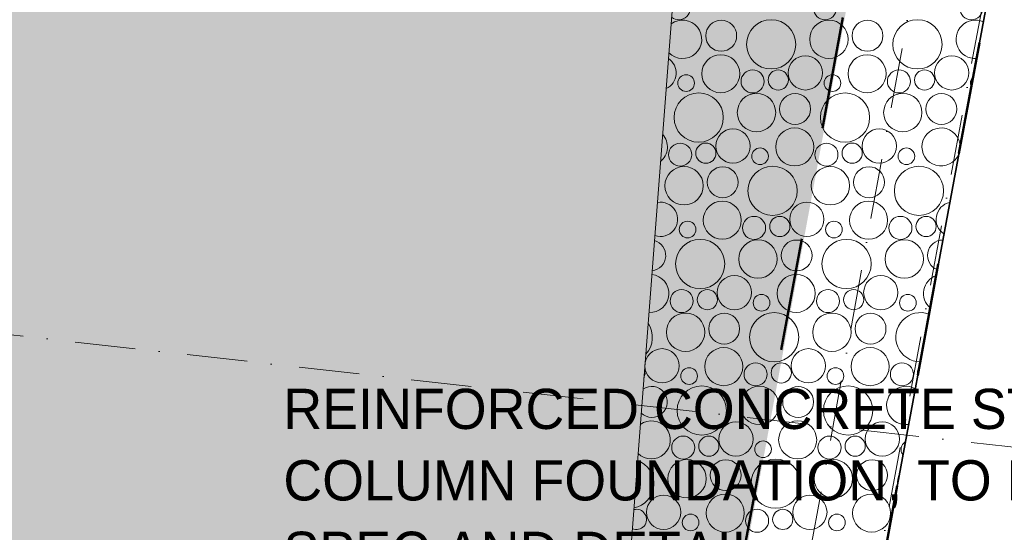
# Model space of a CAD drawing. Header units: millimetres. Extents: x -738537 to 1850049, y -250217 to 604013.
# Tile 66 of 204: x -591754 to -589307, y 82626 to 83900. Entities that reach past the tile are written whole.
import ezdxf

# ---------------------------------------------------------------- set-up
doc = ezdxf.new("R2010")
doc.units = ezdxf.units.MM
doc.header["$MEASUREMENT"] = 0
doc.set_wipeout_variables(frame=1)
for name, pattern in [('Dashed', [280, 140, -140]), ('Dot & Dashed', [280, 150, -60, 0, -70]), ('Wipeout_Contour', [1000, 0, -1000])]:
    doc.linetypes.add(name, pattern=pattern)
for name, color, linetype, lineweight in [('0_Pen_No__170', 9, 'Continuous', 0), ('A_ROOF SHEET_Pen_No__5', 4, 'Continuous', 5), ('A_SURVEY_Pen_No__6', 7, 'Continuous', 5), ('A_WALL LOAD_Pen_No__1', 214, 'Continuous', 35), ('C-GRID _Pen_No__5', 4, 'Continuous', 5)]:
    doc.layers.add(name, color=color, linetype=linetype, lineweight=lineweight)
doc.layers.add('0_Pen_No__171', color=7, linetype='Continuous', lineweight=0, true_color=0xdadada)
doc.layers.add('0_Pen_No__28', color=7, linetype='Continuous', lineweight=50, true_color=0xff9390)
doc.styles.add('GENERATED_STYLE_1', font='GOTHIC.TTF')

# ---------------------------------------------------------------- blocks, each defined once
blk = doc.blocks.new('*X3')
at = {"layer": '0_Pen_No__170', "color": 9, "linetype": 'Continuous', "lineweight": 0}
for centre, radius in [((-589752.8, 83928.8), 28.6), ((-589389.1, 83928.8), 28.6), ((-590010.8, 83860.3), 38.4), ((-589886.7, 83839), 61.2), ((-589743.1, 83851.5), 47.7), ((-589647.1, 83860.3), 38.4), ((-589523, 83839), 61.2), ((-590011.8, 83766), 47.3), ((-589801.6, 83768.1), 42.6), ((-589648.1, 83766), 47.3), ((-589437.9, 83768.1), 42.6), ((-589932.8, 83746.8), 28.6), ((-589868.9, 83750.4), 25.1), ((-589569.1, 83746.8), 28.6), ((-589505.2, 83750.4), 25.1), ((-590097.9, 83742.7), 20.7), ((-589734.2, 83742.7), 20.7), ((-590066.7, 83657), 61.2), ((-589923.1, 83669.5), 47.7), ((-589827.1, 83678.3), 38.4), ((-589703, 83657), 61.2), ((-589559.4, 83669.5), 47.7), ((-589463.4, 83678.3), 38.4), ((-589981.6, 83586.1), 42.6), ((-589828.1, 83584), 47.3), ((-589617.9, 83586.1), 42.6), ((-590112.8, 83564.8), 28.6), ((-590048.9, 83568.4), 25.1), ((-589914.2, 83560.7), 20.7), ((-589749.1, 83564.8), 28.6), ((-589685.2, 83568.4), 25.1), ((-589550.5, 83560.7), 20.7), ((-590103.1, 83487.5), 47.7), ((-590007.1, 83496.3), 38.4), ((-589883, 83475), 61.2), ((-589739.4, 83487.5), 47.7), ((-589643.4, 83496.3), 38.4), ((-589519.2, 83475), 61.2), ((-590008.1, 83402), 47.3), ((-589797.9, 83404.1), 42.6), ((-589644.4, 83402), 47.3), ((-589929.1, 83382.9), 28.6), ((-589865.2, 83386.4), 25.1), ((-589565.3, 83382.9), 28.6), ((-589501.5, 83386.4), 25.1), ((-590094.2, 83378.7), 20.7), ((-589730.5, 83378.7), 20.7), ((-590063, 83293.1), 61.2), ((-589919.4, 83305.5), 47.7), ((-589823.4, 83314.3), 38.4), ((-589699.2, 83293.1), 61.2), ((-589555.7, 83305.5), 47.7), ((-589977.9, 83222.1), 42.6), ((-589824.4, 83220), 47.3), ((-589614.1, 83222.1), 42.6), ((-590109.1, 83200.9), 28.6), ((-590045.2, 83204.4), 25.1), ((-589910.5, 83196.7), 20.7), ((-589745.3, 83200.9), 28.6), ((-589681.5, 83204.4), 25.1), ((-589546.8, 83196.7), 20.7), ((-590099.4, 83123.5), 47.7), ((-590003.4, 83132.3), 38.4), ((-589879.2, 83111.1), 61.2), ((-589735.7, 83123.5), 47.7), ((-589639.6, 83132.3), 38.4), ((-590157.9, 83040.1), 42.6), ((-590004.4, 83038), 47.3), ((-589794.1, 83040.1), 42.6), ((-589640.7, 83038), 47.3), ((-589925.3, 83018.9), 28.6), ((-589861.5, 83022.4), 25.1), ((-589561.6, 83018.9), 28.6), ((-590090.5, 83014.7), 20.7), ((-589726.8, 83014.7), 20.7), ((-590059.2, 82929.1), 61.2), ((-589915.7, 82941.5), 47.7), ((-589819.6, 82950.3), 38.4), ((-589695.5, 82929.1), 61.2), ((-589974.1, 82858.1), 42.6), ((-589820.7, 82856), 47.3), ((-589610.4, 82858.1), 42.6), ((-590105.3, 82836.9), 28.6), ((-590041.5, 82840.4), 25.1), ((-589906.8, 82832.7), 20.7), ((-589741.6, 82836.9), 28.6), ((-589677.8, 82840.4), 25.1), ((-590095.7, 82759.5), 47.7), ((-589999.6, 82768.3), 38.4), ((-589875.5, 82747.1), 61.2), ((-589732, 82759.5), 47.7), ((-589635.9, 82768.3), 38.4), ((-590154.1, 82676.1), 42.6), ((-590000.7, 82674), 47.3), ((-589790.4, 82676.1), 42.6), ((-589637, 82674), 47.3), ((-589921.6, 82654.9), 28.6), ((-589857.8, 82658.4), 25.1), ((-590086.8, 82650.7), 20.7), ((-589723.1, 82650.7), 20.7)]:
    blk.add_circle(centre, radius, dxfattribs=at)
for centre, radius, start, end in [((-590116.5, 83928.8), 28.6, 232.0745, 119.1303), ((-590106.8, 83851.5), 47.7, 224.5115, 126.6932), ((-589379.4, 83851.5), 47.7, 65.2304, 273.7443), ((-590165.3, 83768.1), 42.6, 294.4671, 56.7376), ((-589370.5, 83742.7), 20.7, 134.1349, 204.8397), ((-589464.4, 83584), 47.3, 0.1408, 338.8338), ((-590191.8, 83584), 47.3, 309.6053, 41.5994), ((-590161.6, 83404.1), 42.6, 250.5297, 100.6751), ((-589434.1, 83404.1), 42.6, 101.6326, 237.3421), ((-590187.1, 83314.3), 38.4, 276.845, 74.3597), ((-589459.6, 83314.3), 38.4, 90.533, 248.4417), ((-590188.1, 83220), 47.3, 267.1268, 84.0779), ((-589460.7, 83220), 47.3, 109.3598, 229.6149), ((-589515.5, 83111.1), 61.2, 69.5941, 269.3806), ((-590243, 83111.1), 61.2, 316.6725, 34.5323), ((-590225.2, 83022.4), 25.1, 332.9728, 18.232), ((-589497.8, 83022.4), 25.1, 146.5389, 192.4358), ((-590183.4, 82950.3), 38.4, 226.6197, 124.5851), ((-589552, 82941.5), 47.7, 60.6442, 278.3305), ((-590184.4, 82856), 47.3, 225.6995, 125.5053), ((-589543.1, 82832.7), 20.7, 119.1767, 219.798), ((-590239.2, 82747.1), 61.2, 280.7658, 70.439), ((-589511.8, 82747.1), 61.2, 156.0604, 182.9143), ((-590221.5, 82658.4), 25.1, 245.8752, 105.3296)]:
    blk.add_arc(centre, radius, start, end, dxfattribs=at)
blk = doc.blocks.new('Fill_2', base_point=(0, 0))
at = {"color": 254, "linetype": 'Wipeout_Contour', "lineweight": 0, "ltscale": 14005644.7295551}
blk.add_wipeout([(-629509.8, 81186.9), (-636562.3, 79781.8), (-636489.6, 79417.3), (-629462, 80817.5), (-620502.8, 81356.1), (-620540.5, 82043.7), (-601136.6, 81925.1), (-601127.3, 81469.6), (-590151.9, 81021), (-590021.9, 81719.9), (-589769.8, 81683.3), (-588537.1, 88325.9), (-581323.3, 84127), (-581890.9, 80218.2), (-581481.7, 80187.1), (-580849.5, 84486.2), (-589699.4, 89557.9), (-590288.4, 81899.2), (-594388.9, 82642), (-600414.3, 82313.5), (-600427.4, 82955.9), (-621103.7, 82547.9), (-621076.1, 81700.6)], dxfattribs=at)
at = {"layer": '0_Pen_No__170', "color": 255, "linetype": 'Continuous', "lineweight": 0, "flags": 128}
blk.add_lwpolyline([(-629509.8, 81186.9), (-636562.3, 79781.8), (-636489.6, 79417.3), (-629462, 80817.5), (-620502.8, 81356.1), (-620540.5, 82043.7), (-601136.6, 81925.1), (-601127.3, 81469.6), (-590151.9, 81021), (-590021.9, 81719.9), (-589769.8, 81683.3), (-588537.1, 88325.9), (-581323.3, 84127), (-581890.9, 80218.2), (-581481.7, 80187.1), (-580849.5, 84486.2), (-589699.4, 89557.9), (-590288.4, 81899.2), (-594388.9, 82642), (-600414.3, 82313.5), (-600427.4, 82955.9), (-621103.7, 82547.9), (-621076.1, 81700.6)], close=True, dxfattribs=at)
at = {"layer": '0_Pen_No__170', "color": 9, "linetype": 'Continuous', "lineweight": 0}
blk.add_blockref('*X3', (0, 0), dxfattribs=at)

msp = doc.modelspace()

# ---------------------------------------------------------------- block references
at = {"layer": '0_Pen_No__170', "color": 9, "linetype": 'Continuous', "lineweight": 0}
msp.add_blockref('Fill_2', (0, 0), dxfattribs=at)

# ---------------------------------------------------------------- next in the draw order: hatches: boundary and pattern name
at = {"layer": '0_Pen_No__171', "linetype": 'Continuous', "lineweight": 0, "true_color": 0xdadada}
h = msp.add_hatch(dxfattribs=at)
h.set_pattern_fill('EARTH', color=254, style=0, pattern_type=2)
h.set_pattern_definition([(45, (0, 0), (-275.77163, 275.77163), []), (45, (-91.9, 91.9), (-551.5433, 551.5433), []), (45, (-183.85, 183.85), (-551.5433, 551.5433), []), (135, (-275.77, 275.77), (91.923878, 91.923878), [389.99999, -389.99999])])
h.paths.add_polyline_path([(-631238.6, 89036.3), (-631416.2, 91643.8), (-617835.3, 92530.2), (-617753.3, 93259.2), (-588579.2, 89990.2), (-588759.4, 89019.1), (-590040.8, 82079.1), (-593210.4, 82111.5), (-600415.6, 82185.1), (-600427.4, 82955.9), (-621103.7, 82547.9), (-621076.1, 81700.6), (-629509.8, 81186.9), (-630697.2, 80950.3), (-631025.7, 85774.3), (-632625.9, 85665.4), (-632847.9, 88926.8)])

# ---------------------------------------------------------------- next in the draw order: linework, layer by layer
at = {"layer": '0_Pen_No__28', "color": 21, "linetype": 'Dashed', "lineweight": 50, "ltscale": 2, "true_color": 0xff9390}
for points in [[(-588172.2, 90291.8), (-588245.1, 89899.5), (-589695.7, 82082.6), (-589699.3, 81730.6), (-619887.8, 82039.1), (-619836.2, 81394.8), (-631020.6, 80584.2), (-631338.3, 85407.6), (-632947.2, 85301.4), (-633212.6, 89247.7), (-631607.2, 89357), (-631791.9, 91965.1), (-618146.2, 92850.5), (-618057.7, 93640.4)], [(-588579.2, 89990.2), (-588584.3, 89962.5), (-590040.4, 82116.1), (-590040.8, 82079.1), (-620261.9, 82387.9), (-620211, 81753.3), (-630700.5, 80998.2), (-631017.5, 85774.5), (-632626.1, 85668.4), (-632845.3, 88926.9), (-631238.6, 89036.3), (-631423.2, 91643.3), (-617835.5, 92525), (-617753.2, 93259.2)]]:
    msp.add_lwpolyline(points, close=True, dxfattribs=at)
at = {"layer": 'A_ROOF SHEET_Pen_No__5', "color": 4, "linetype": 'Dot & Dashed', "lineweight": 5}
msp.add_lwpolyline([(-589832.6, 81403.7), (-581849.4, 80210.5), (-581281.7, 84119.3), (-588540.8, 88344.5)], close=True, dxfattribs=at)
at = {"layer": 'A_WALL LOAD_Pen_No__1', "color": 214, "linetype": 'Continuous', "lineweight": 35}
msp.add_lwpolyline([(-588537.1, 88325.9), (-589928.3, 80829.2)], dxfattribs=at)
at = {"layer": 'C-GRID _Pen_No__5', "color": 4, "linetype": 'Dot & Dashed', "lineweight": 5}
for p, q in [((-587797.1, 93472.4), (-591092.1, 75459.4)), ((-639494.3, 88463.8), (-579284.6, 81717.3))]:
    msp.add_line(p, q, dxfattribs=at)

# ---------------------------------------------------------------- next in the draw order: texts
at = {"layer": 'A_SURVEY_Pen_No__6', "color": 7, "linetype": 'Continuous', "lineweight": 5, "insert": (-591099.1, 82754.7), "char_height": 100, "width": 2616.67, "attachment_point": 4, "line_spacing_factor": 1.065341, "style": 'GENERATED_STYLE_1'}
msp.add_mtext('\\A1;{\\pql;\\fCentury Gothic|b0|i0|c0|p34;REINFORCED CONCRETE \\fCentury Gothic|b0|i0|c0|p34;STAMP COLUMN\\fCentury Gothic|b0|i0|c0|p34; FOUNDATION, TO ENGINEERS SPEC AND DETAIL}', dxfattribs=at)

doc.saveas('drawing.dxf')
